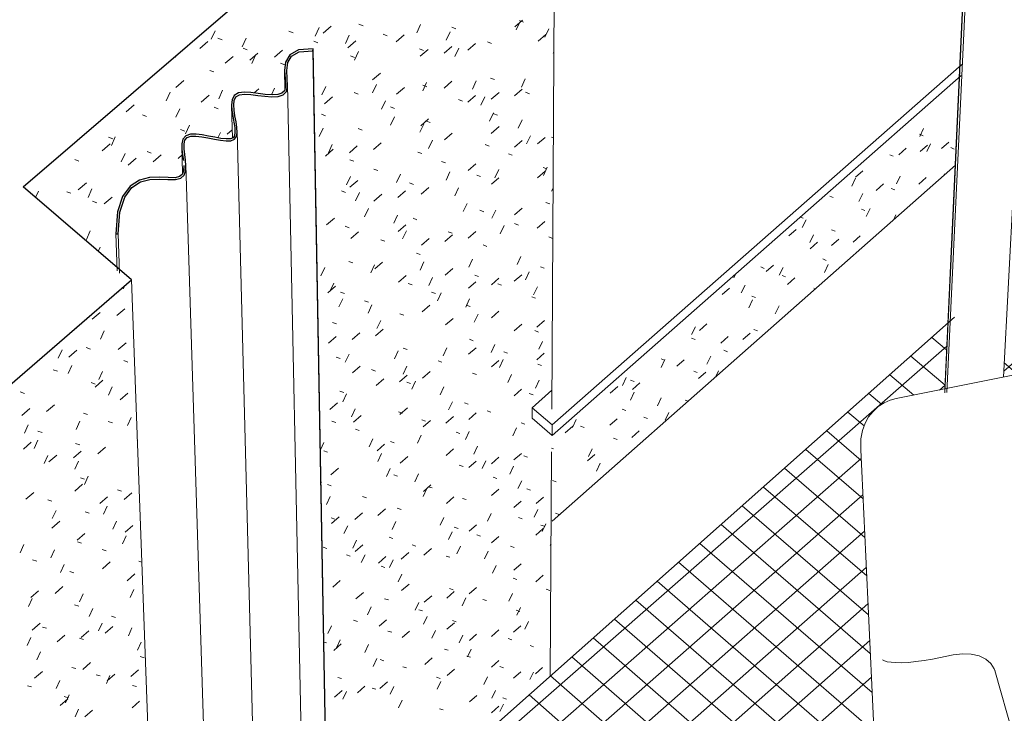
# Model space of a CAD drawing. Header units: centimetres. Extents: x -2274.6 to -2273.04, y 1316.35 to 1317.85.
# Tile 15 of 59: x -2274.24 to -2274.06, y 1317.18 to 1317.31. Entities that reach past the tile are written whole.
import ezdxf

# ---------------------------------------------------------------- set-up
doc = ezdxf.new("R2010")
doc.units = ezdxf.units.CM
for name, color, linetype, lineweight in [('Meble', 7, 'Continuous', 9), ('Okna', 7, 'Continuous', 9), ('Okna-2', 250, 'Continuous', 25), ('Stropy', 7, 'Continuous', 9), ('Wzór powierzchni', 7, 'Continuous', 9), ('Wzór powierzchni-4', 10, 'Continuous', 9), ('Wzór powierzchni-6', 253, 'Continuous', 9), ('Ściany', 7, 'Continuous', 9), ('Ściany-1', 250, 'Continuous', 25)]:
    doc.layers.add(name, color=color, linetype=linetype, lineweight=lineweight)

# ---------------------------------------------------------------- blocks, each defined once
blk = doc.blocks.new('FP_18-Aksono')
at = {"layer": 'Wzór powierzchni-4'}
for p, q in [((-2274.1519, 1317.30548), (-2274.1505, 1317.30669)), ((-2274.15095, 1317.30645), (-2274.15165, 1317.30495)), ((-2274.15034, 1317.30631), (-2274.15104, 1317.3066)), ((-2274.20584, 1317.30477), (-2274.20654, 1317.30322)), ((-2274.1918, 1317.3044), (-2274.19254, 1317.30469)), ((-2274.18713, 1317.30534), (-2274.18783, 1317.30381)), ((-2274.18637, 1317.30433), (-2274.18494, 1317.30557)), ((-2274.17921, 1317.30564), (-2274.17994, 1317.30594)), ((-2274.16884, 1317.3059), (-2274.16954, 1317.30439)), ((-2274.16354, 1317.30456), (-2274.16424, 1317.30305)), ((-2274.1625, 1317.30509), (-2274.16321, 1317.30538)), ((-2274.14578, 1317.30512), (-2274.14648, 1317.30363)), ((-2274.20861, 1317.30157), (-2274.20716, 1317.30282)), ((-2274.20458, 1317.30313), (-2274.20533, 1317.30343)), ((-2274.20026, 1317.30341), (-2274.20096, 1317.30186)), ((-2274.18735, 1317.3026), (-2274.18808, 1317.3029)), ((-2274.18169, 1317.30399), (-2274.18239, 1317.30246)), ((-2274.18194, 1317.30169), (-2274.18051, 1317.30292)), ((-2274.17484, 1317.30385), (-2274.17556, 1317.30415)), ((-2274.17325, 1317.30279), (-2274.17183, 1317.30401)), ((-2274.15611, 1317.30245), (-2274.15681, 1317.30274)), ((-2274.1477, 1317.30289), (-2274.14631, 1317.30409)), ((-2274.20004, 1317.30133), (-2274.20079, 1317.30163)), ((-2274.19513, 1317.30003), (-2274.19369, 1317.30127)), ((-2274.18005, 1317.30101), (-2274.18075, 1317.29949)), ((-2274.16833, 1317.3012), (-2274.16905, 1317.30149)), ((-2274.16891, 1317.30018), (-2274.16751, 1317.3014)), ((-2274.16463, 1317.30072), (-2274.16323, 1317.30194)), ((-2274.16196, 1317.30161), (-2274.16266, 1317.30011)), ((-2274.16037, 1317.30127), (-2274.15897, 1317.30248)), ((-2274.14485, 1317.30096), (-2274.14497, 1317.30071)), ((-2274.21292, 1317.30004), (-2274.21309, 1317.30011)), ((-2274.20403, 1317.29891), (-2274.20259, 1317.30016)), ((-2274.19957, 1317.29947), (-2274.19813, 1317.30072)), ((-2274.19855, 1317.30039), (-2274.19925, 1317.29886)), ((-2274.18073, 1317.29993), (-2274.18146, 1317.30023)), ((-2274.20606, 1317.29735), (-2274.20681, 1317.29764)), ((-2274.19331, 1317.29865), (-2274.19404, 1317.29894)), ((-2274.21292, 1317.29456), (-2274.21147, 1317.29581)), ((-2274.17751, 1317.29592), (-2274.17609, 1317.29714)), ((-2274.1646, 1317.29446), (-2274.1632, 1317.29568)), ((-2274.15884, 1317.29576), (-2274.15953, 1317.29427)), ((-2274.15555, 1317.29598), (-2274.15624, 1317.29626)), ((-2274.15001, 1317.29609), (-2274.1507, 1317.2946)), ((-2274.2045, 1317.29407), (-2274.20519, 1317.29254)), ((-2274.19883, 1317.29358), (-2274.19798, 1317.29432)), ((-2274.19516, 1317.29442), (-2274.1957, 1317.29323)), ((-2274.18593, 1317.29476), (-2274.18662, 1317.29324)), ((-2274.1768, 1317.2951), (-2274.17749, 1317.29359)), ((-2274.17316, 1317.29334), (-2274.17175, 1317.29456)), ((-2274.16777, 1317.29543), (-2274.16846, 1317.29393)), ((-2274.16771, 1317.29469), (-2274.16842, 1317.29497)), ((-2274.15192, 1317.29303), (-2274.15054, 1317.29424)), ((-2274.21394, 1317.29372), (-2274.21464, 1317.29218)), ((-2274.20833, 1317.29193), (-2274.20688, 1317.29317)), ((-2274.18615, 1317.29163), (-2274.18473, 1317.29286)), ((-2274.18006, 1317.29338), (-2274.18078, 1317.29367)), ((-2274.17518, 1317.29216), (-2274.17588, 1317.29066)), ((-2274.16131, 1317.29211), (-2274.16201, 1317.29239)), ((-2274.16034, 1317.29191), (-2274.15895, 1317.29312)), ((-2274.15729, 1317.29286), (-2274.15798, 1317.29137)), ((-2274.15612, 1317.29247), (-2274.15473, 1317.29368)), ((-2274.14926, 1317.29341), (-2274.14995, 1317.29369)), ((-2274.22187, 1317.29017), (-2274.22041, 1317.29143)), ((-2274.21219, 1317.29073), (-2274.21289, 1317.28919)), ((-2274.20528, 1317.29071), (-2274.20602, 1317.291)), ((-2274.17354, 1317.29079), (-2274.17426, 1317.29107)), ((-2274.21816, 1317.28935), (-2274.21892, 1317.28964)), ((-2274.18595, 1317.28945), (-2274.18667, 1317.28974)), ((-2274.17357, 1317.28925), (-2274.17427, 1317.28775)), ((-2274.16882, 1317.28767), (-2274.16742, 1317.28889)), ((-2274.1671, 1317.28823), (-2274.1678, 1317.28851)), ((-2274.15574, 1317.28997), (-2274.15644, 1317.28849)), ((-2274.15498, 1317.28956), (-2274.15568, 1317.28984)), ((-2274.15059, 1317.28872), (-2274.15128, 1317.28724)), ((-2274.21129, 1317.28672), (-2274.21204, 1317.28701)), ((-2274.21045, 1317.28775), (-2274.21114, 1317.28621)), ((-2274.20369, 1317.28615), (-2274.20277, 1317.28694)), ((-2274.18638, 1317.28723), (-2274.18708, 1317.28572)), ((-2274.17939, 1317.28688), (-2274.18011, 1317.28716)), ((-2274.16829, 1317.28798), (-2274.16898, 1317.28649)), ((-2274.15612, 1317.2863), (-2274.15473, 1317.28751)), ((-2274.22424, 1317.28533), (-2274.22501, 1317.28562)), ((-2274.22381, 1317.28567), (-2274.22451, 1317.28413)), ((-2274.20489, 1317.28646), (-2274.20533, 1317.28549)), ((-2274.16671, 1317.28509), (-2274.1674, 1317.2836)), ((-2274.16455, 1317.28515), (-2274.16316, 1317.28636)), ((-2274.15194, 1317.28381), (-2274.15056, 1317.28501)), ((-2274.14907, 1317.28586), (-2274.14976, 1317.28439)), ((-2274.14778, 1317.28439), (-2274.14641, 1317.28558)), ((-2274.14494, 1317.28551), (-2274.14527, 1317.28564)), ((-2274.22617, 1317.28315), (-2274.22471, 1317.28441)), ((-2274.18599, 1317.28222), (-2274.18457, 1317.28345)), ((-2274.18474, 1317.28431), (-2274.18543, 1317.2828)), ((-2274.18166, 1317.28282), (-2274.18025, 1317.28404)), ((-2274.17735, 1317.2834), (-2274.17595, 1317.28462)), ((-2274.15652, 1317.28402), (-2274.15721, 1317.2843)), ((-2274.23034, 1317.28129), (-2274.23111, 1317.28158)), ((-2274.22203, 1317.28269), (-2274.22273, 1317.28115)), ((-2274.22151, 1317.28057), (-2274.22006, 1317.28182)), ((-2274.21733, 1317.28272), (-2274.21808, 1317.28301)), ((-2274.217, 1317.28118), (-2274.21555, 1317.28242)), ((-2274.21251, 1317.28178), (-2274.21177, 1317.28243)), ((-2274.18089, 1317.28127), (-2274.18161, 1317.28155)), ((-2274.16862, 1317.28265), (-2274.16932, 1317.28293)), ((-2274.15234, 1317.28236), (-2274.15303, 1317.28263)), ((-2274.17656, 1317.2796), (-2274.17728, 1317.27987)), ((-2274.16437, 1317.28099), (-2274.16507, 1317.28126)), ((-2274.16031, 1317.27959), (-2274.15892, 1317.28079)), ((-2274.15477, 1317.27978), (-2274.15546, 1317.27831)), ((-2274.14613, 1317.27989), (-2274.14681, 1317.28016)), ((-2274.14606, 1317.28019), (-2274.14675, 1317.27872)), ((-2274.18148, 1317.27852), (-2274.18217, 1317.27703)), ((-2274.18157, 1317.27661), (-2274.18016, 1317.27783)), ((-2274.17248, 1317.27894), (-2274.17317, 1317.27746)), ((-2274.16358, 1317.27936), (-2274.16427, 1317.27788)), ((-2274.15805, 1317.27851), (-2274.15874, 1317.27878)), ((-2274.15611, 1317.27713), (-2274.15474, 1317.27832)), ((-2274.14781, 1317.2783), (-2274.14644, 1317.2795)), ((-2274.23047, 1317.27615), (-2274.22901, 1317.27741)), ((-2274.22802, 1317.27633), (-2274.22871, 1317.27479)), ((-2274.17013, 1317.27711), (-2274.17084, 1317.27738)), ((-2274.16873, 1317.27534), (-2274.16734, 1317.27655)), ((-2274.16202, 1317.27652), (-2274.16271, 1317.27505)), ((-2274.145, 1317.27647), (-2274.14526, 1317.27592)), ((-2274.23764, 1317.27588), (-2274.23815, 1317.27475)), ((-2274.23178, 1317.27553), (-2274.23255, 1317.27581)), ((-2274.22579, 1317.2736), (-2274.22434, 1317.27485)), ((-2274.18239, 1317.27568), (-2274.18311, 1317.27596)), ((-2274.17986, 1317.27565), (-2274.18055, 1317.27416)), ((-2274.17724, 1317.27413), (-2274.17584, 1317.27535)), ((-2274.17297, 1317.27474), (-2274.17158, 1317.27595)), ((-2274.23582, 1317.27292), (-2274.23587, 1317.2728)), ((-2274.22713, 1317.27383), (-2274.2279, 1317.27411)), ((-2274.17825, 1317.27279), (-2274.17894, 1317.27131)), ((-2274.16048, 1317.27369), (-2274.16116, 1317.27222)), ((-2274.15748, 1317.27221), (-2274.15817, 1317.27247)), ((-2274.15533, 1317.27251), (-2274.15602, 1317.27105)), ((-2274.15196, 1317.27166), (-2274.15059, 1317.27286)), ((-2274.14561, 1317.27363), (-2274.14629, 1317.27389)), ((-2274.18578, 1317.26983), (-2274.18437, 1317.27105)), ((-2274.17298, 1317.2716), (-2274.17366, 1317.27012)), ((-2274.16951, 1317.27077), (-2274.17021, 1317.27103)), ((-2274.18172, 1317.26931), (-2274.18243, 1317.26958)), ((-2274.17291, 1317.26862), (-2274.17152, 1317.26983)), ((-2274.15381, 1317.26971), (-2274.1545, 1317.26825)), ((-2274.15125, 1317.2698), (-2274.15193, 1317.27006)), ((-2274.14784, 1317.26926), (-2274.14648, 1317.27045)), ((-2274.22832, 1317.26875), (-2274.229, 1317.26722)), ((-2274.18143, 1317.26738), (-2274.18004, 1317.2686)), ((-2274.17527, 1317.26688), (-2274.17598, 1317.26715)), ((-2274.1714, 1317.26877), (-2274.17208, 1317.2673)), ((-2274.16866, 1317.2662), (-2274.16728, 1317.2674)), ((-2274.16446, 1317.26682), (-2274.16308, 1317.26802)), ((-2274.16318, 1317.26835), (-2274.16387, 1317.26861)), ((-2274.16027, 1317.26743), (-2274.1589, 1317.26863)), ((-2274.14509, 1317.26741), (-2274.14577, 1317.26767)), ((-2274.22653, 1317.26583), (-2274.22688, 1317.26507)), ((-2274.15691, 1317.26596), (-2274.1576, 1317.26622)), ((-2274.1689, 1317.26448), (-2274.16959, 1317.26474)), ((-2274.15948, 1317.26366), (-2274.16016, 1317.26221)), ((-2274.1508, 1317.26416), (-2274.15148, 1317.26271)), ((-2274.1861, 1317.26215), (-2274.18679, 1317.26067)), ((-2274.18105, 1317.26298), (-2274.18176, 1317.26324)), ((-2274.17713, 1317.26266), (-2274.17782, 1317.26119)), ((-2274.17709, 1317.26192), (-2274.1757, 1317.26312)), ((-2274.16826, 1317.26316), (-2274.16894, 1317.2617)), ((-2274.16443, 1317.26079), (-2274.16305, 1317.26198)), ((-2274.14662, 1317.26202), (-2274.14729, 1317.26228)), ((-2274.17282, 1317.25952), (-2274.17144, 1317.26073)), ((-2274.1667, 1317.26038), (-2274.16738, 1317.25892)), ((-2274.15843, 1317.26053), (-2274.15911, 1317.26079)), ((-2274.15611, 1317.25905), (-2274.15474, 1317.26024)), ((-2274.15198, 1317.25968), (-2274.15063, 1317.26087)), ((-2274.1493, 1317.2614), (-2274.14998, 1317.25996)), ((-2274.18557, 1317.25761), (-2274.18417, 1317.25882)), ((-2274.18448, 1317.25934), (-2274.18517, 1317.25786)), ((-2274.17039, 1317.25902), (-2274.17109, 1317.25928)), ((-2274.16025, 1317.25842), (-2274.15888, 1317.25961)), ((-2274.15429, 1317.25898), (-2274.15497, 1317.25923)), ((-2274.14782, 1317.25866), (-2274.1485, 1317.25722)), ((-2274.18287, 1317.25654), (-2274.18355, 1317.25507)), ((-2274.18253, 1317.25749), (-2274.18324, 1317.25775)), ((-2274.16619, 1317.25746), (-2274.16688, 1317.25772)), ((-2274.16515, 1317.25761), (-2274.16583, 1317.25615)), ((-2274.14814, 1317.25666), (-2274.14881, 1317.25691)), ((-2274.17825, 1317.25592), (-2274.17895, 1317.25618)), ((-2274.17761, 1317.25542), (-2274.17829, 1317.25395)), ((-2274.16857, 1317.25416), (-2274.1672, 1317.25536)), ((-2274.16002, 1317.2565), (-2274.1607, 1317.25505)), ((-2274.15993, 1317.25513), (-2274.16062, 1317.25539)), ((-2274.17189, 1317.25359), (-2274.17258, 1317.25384)), ((-2274.16438, 1317.25182), (-2274.16301, 1317.25301)), ((-2274.1585, 1317.25376), (-2274.15918, 1317.25231)), ((-2274.1561, 1317.25311), (-2274.15475, 1317.25429)), ((-2274.18401, 1317.25202), (-2274.18472, 1317.25228)), ((-2274.17603, 1317.25265), (-2274.17671, 1317.25119)), ((-2274.152, 1317.25079), (-2274.15065, 1317.25198)), ((-2274.14792, 1317.25144), (-2274.14657, 1317.25262)), ((-2274.18541, 1317.24855), (-2274.18402, 1317.24976)), ((-2274.18117, 1317.24921), (-2274.17978, 1317.25042)), ((-2274.17694, 1317.24987), (-2274.17556, 1317.25107)), ((-2274.14762, 1317.25056), (-2274.14829, 1317.25081)), ((-2274.17127, 1317.24742), (-2274.17196, 1317.24767)), ((-2274.16414, 1317.24774), (-2274.16481, 1317.2463)), ((-2274.16022, 1317.24655), (-2274.15886, 1317.24774)), ((-2274.15936, 1317.249), (-2274.16004, 1317.24925)), ((-2274.15548, 1317.24831), (-2274.15616, 1317.24688)), ((-2274.14692, 1317.24888), (-2274.14759, 1317.24746)), ((-2274.18334, 1317.24581), (-2274.18404, 1317.24606)), ((-2274.18173, 1317.24657), (-2274.18241, 1317.24511)), ((-2274.17289, 1317.24716), (-2274.17356, 1317.24571)), ((-2274.1532, 1317.24674), (-2274.15388, 1317.24699)), ((-2274.14794, 1317.24557), (-2274.1466, 1317.24675)), ((-2274.18108, 1317.24324), (-2274.1797, 1317.24444)), ((-2274.17133, 1317.24443), (-2274.172, 1317.24298)), ((-2274.165, 1317.24515), (-2274.16568, 1317.2454)), ((-2274.1561, 1317.24427), (-2274.15475, 1317.24545)), ((-2274.15398, 1317.24561), (-2274.15466, 1317.24418)), ((-2274.1471, 1317.24451), (-2274.14777, 1317.24475)), ((-2274.17696, 1317.24354), (-2274.17766, 1317.24379)), ((-2274.17264, 1317.24161), (-2274.17128, 1317.24281)), ((-2274.16848, 1317.24228), (-2274.16712, 1317.24347)), ((-2274.1588, 1317.24291), (-2274.15948, 1317.24316)), ((-2274.15249, 1317.24293), (-2274.15316, 1317.2415)), ((-2274.17683, 1317.24094), (-2274.17546, 1317.24214)), ((-2274.17065, 1317.24129), (-2274.17134, 1317.24154)), ((-2274.16977, 1317.24172), (-2274.17045, 1317.24028)), ((-2274.16465, 1317.24067), (-2274.16533, 1317.23924)), ((-2274.14749, 1317.24189), (-2274.14816, 1317.24047)), ((-2274.18267, 1317.23965), (-2274.18337, 1317.2399)), ((-2274.18219, 1317.23943), (-2274.18286, 1317.23798)), ((-2274.15202, 1317.23909), (-2274.15068, 1317.24027)), ((-2274.14861, 1317.23923), (-2274.14928, 1317.23947)), ((-2274.18521, 1317.23662), (-2274.18383, 1317.23782)), ((-2274.16313, 1317.23799), (-2274.1638, 1317.23656)), ((-2274.16029, 1317.2376), (-2274.16097, 1317.23784)), ((-2274.1806, 1317.23672), (-2274.18128, 1317.23528)), ((-2274.18095, 1317.23435), (-2274.17957, 1317.23555)), ((-2274.17213, 1317.23595), (-2274.17282, 1317.23619)), ((-2274.17259, 1317.23572), (-2274.17122, 1317.23691)), ((-2274.16429, 1317.23416), (-2274.16294, 1317.23534)), ((-2274.16018, 1317.23484), (-2274.15883, 1317.23602)), ((-2274.15619, 1317.23614), (-2274.15687, 1317.23638)), ((-2274.18413, 1317.23427), (-2274.18484, 1317.23452)), ((-2274.16796, 1317.23449), (-2274.16865, 1317.23473)), ((-2274.16841, 1317.23347), (-2274.16706, 1317.23466)), ((-2274.15011, 1317.23397), (-2274.15077, 1317.23421)), ((-2274.1799, 1317.23281), (-2274.18059, 1317.23305)), ((-2274.16873, 1317.232), (-2274.16941, 1317.23058)), ((-2274.16177, 1317.23231), (-2274.16245, 1317.23255)), ((-2274.1601, 1317.23266), (-2274.16078, 1317.23124)), ((-2274.15157, 1317.23331), (-2274.15224, 1317.2319)), ((-2274.18627, 1317.23067), (-2274.18689, 1317.22934)), ((-2274.17746, 1317.23134), (-2274.17813, 1317.2299)), ((-2274.17668, 1317.22917), (-2274.17532, 1317.23037)), ((-2274.1736, 1317.23063), (-2274.17429, 1317.23086)), ((-2274.1586, 1317.23001), (-2274.15927, 1317.2286)), ((-2274.18559, 1317.22892), (-2274.18629, 1317.22916)), ((-2274.17589, 1317.22867), (-2274.17657, 1317.22724)), ((-2274.16426, 1317.22835), (-2274.16291, 1317.22953)), ((-2274.15205, 1317.22754), (-2274.15071, 1317.22871)), ((-2274.14959, 1317.22803), (-2274.15025, 1317.22826)), ((-2274.1725, 1317.22696), (-2274.17114, 1317.22815)), ((-2274.1612, 1317.22633), (-2274.16188, 1317.22657)), ((-2274.16016, 1317.22615), (-2274.15882, 1317.22733)), ((-2274.15711, 1317.22738), (-2274.15778, 1317.22597)), ((-2274.15609, 1317.22685), (-2274.15476, 1317.22802)), ((-2274.15212, 1317.22641), (-2274.15279, 1317.22501)), ((-2274.185, 1317.22485), (-2274.18364, 1317.22605)), ((-2274.17434, 1317.22601), (-2274.17501, 1317.22459)), ((-2274.17298, 1317.22461), (-2274.17367, 1317.22485)), ((-2274.16923, 1317.22504), (-2274.1699, 1317.22362)), ((-2274.18671, 1317.22363), (-2274.18679, 1317.22347)), ((-2274.18492, 1317.22287), (-2274.18562, 1317.22311)), ((-2274.16833, 1317.22187), (-2274.16698, 1317.22306)), ((-2274.1551, 1317.22422), (-2274.15577, 1317.22445)), ((-2274.15065, 1317.22381), (-2274.15132, 1317.22241)), ((-2274.16771, 1317.22241), (-2274.16837, 1317.22099)), ((-2274.16678, 1317.2225), (-2274.16746, 1317.22273)), ((-2274.15609, 1317.22112), (-2274.15476, 1317.22229)), ((-2274.14907, 1317.22213), (-2274.14973, 1317.22236)), ((-2274.18512, 1317.22098), (-2274.18579, 1317.21955)), ((-2274.17861, 1317.22075), (-2274.1793, 1317.22098)), ((-2274.16421, 1317.21971), (-2274.16287, 1317.22089)), ((-2274.16064, 1317.2204), (-2274.16131, 1317.22063)), ((-2274.15206, 1317.21897), (-2274.15074, 1317.22014)), ((-2274.14805, 1317.21968), (-2274.14673, 1317.22084)), ((-2274.18069, 1317.21685), (-2274.17933, 1317.21804)), ((-2274.17654, 1317.21757), (-2274.17519, 1317.21876)), ((-2274.17237, 1317.21865), (-2274.17305, 1317.21888)), ((-2274.15616, 1317.21791), (-2274.15683, 1317.21652)), ((-2274.14774, 1317.21863), (-2274.1484, 1317.21724)), ((-2274.18426, 1317.21687), (-2274.18495, 1317.2171)), ((-2274.18486, 1317.21612), (-2274.18349, 1317.21732)), ((-2274.17328, 1317.21645), (-2274.17394, 1317.21504)), ((-2274.16468, 1317.21719), (-2274.16534, 1317.21578)), ((-2274.16013, 1317.21471), (-2274.15879, 1317.21589)), ((-2274.15055, 1317.21696), (-2274.15121, 1317.21719)), ((-2274.14656, 1317.2156), (-2274.14722, 1317.21582)), ((-2274.14629, 1317.21607), (-2274.14696, 1317.21468)), ((-2274.18197, 1317.21571), (-2274.18264, 1317.21429)), ((-2274.16317, 1317.2146), (-2274.16384, 1317.2132)), ((-2274.16211, 1317.2152), (-2274.16278, 1317.21542)), ((-2274.15805, 1317.21384), (-2274.15872, 1317.21406)), ((-2274.14808, 1317.21403), (-2274.14676, 1317.21519)), ((-2274.18041, 1317.21309), (-2274.18107, 1317.21168)), ((-2274.1806, 1317.21109), (-2274.17925, 1317.21228)), ((-2274.17382, 1317.21341), (-2274.1745, 1317.21364)), ((-2274.1697, 1317.21205), (-2274.17038, 1317.21227)), ((-2274.15609, 1317.2126), (-2274.15476, 1317.21377)), ((-2274.14537, 1317.21244), (-2274.14552, 1317.21213)), ((-2274.1857, 1317.2116), (-2274.18639, 1317.21183)), ((-2274.1815, 1317.21023), (-2274.18219, 1317.21046)), ((-2274.17885, 1317.21049), (-2274.17952, 1317.20908)), ((-2274.17233, 1317.2097), (-2274.17099, 1317.21088)), ((-2274.16824, 1317.21043), (-2274.1669, 1317.2116)), ((-2274.16167, 1317.21202), (-2274.16234, 1317.21062)), ((-2274.1567, 1317.21111), (-2274.15736, 1317.20972)), ((-2274.15203, 1317.21181), (-2274.15269, 1317.21203)), ((-2274.17644, 1317.20896), (-2274.17509, 1317.21015)), ((-2274.17376, 1317.20958), (-2274.17442, 1317.20818)), ((-2274.16357, 1317.21002), (-2274.16424, 1317.21024)), ((-2274.15208, 1317.20769), (-2274.15077, 1317.20885)), ((-2274.17527, 1317.2082), (-2274.17595, 1317.20842)), ((-2274.17223, 1317.20701), (-2274.17289, 1317.20561)), ((-2274.15523, 1317.20856), (-2274.15589, 1317.20717)), ((-2274.18466, 1317.20463), (-2274.18331, 1317.20582)), ((-2274.17227, 1317.20402), (-2274.17093, 1317.2052)), ((-2274.15151, 1317.20602), (-2274.15216, 1317.20624)), ((-2274.14811, 1317.20562), (-2274.1468, 1317.20678)), ((-2274.18048, 1317.20253), (-2274.17913, 1317.20371)), ((-2274.16413, 1317.20268), (-2274.1628, 1317.20385)), ((-2274.163, 1317.20419), (-2274.16367, 1317.20441)), ((-2274.1601, 1317.20342), (-2274.15877, 1317.20459)), ((-2274.15231, 1317.20349), (-2274.15297, 1317.20212)), ((-2274.14557, 1317.20405), (-2274.14622, 1317.20426)), ((-2274.17465, 1317.20234), (-2274.17533, 1317.20256)), ((-2274.16919, 1317.2019), (-2274.16985, 1317.2005)), ((-2274.16818, 1317.20194), (-2274.16684, 1317.20311)), ((-2274.16071, 1317.2027), (-2274.16137, 1317.20131)), ((-2274.15696, 1317.20222), (-2274.15762, 1317.20244)), ((-2274.17777, 1317.20108), (-2274.17843, 1317.19968)), ((-2274.16851, 1317.20037), (-2274.16919, 1317.20058)), ((-2274.15099, 1317.20027), (-2274.15164, 1317.20048)), ((-2274.15086, 1317.20098), (-2274.15152, 1317.1996)), ((-2274.18022, 1317.19849), (-2274.1809, 1317.19871)), ((-2274.1763, 1317.19763), (-2274.17496, 1317.1988)), ((-2274.16769, 1317.19936), (-2274.16835, 1317.19797)), ((-2274.1641, 1317.19708), (-2274.16277, 1317.19825)), ((-2274.16244, 1317.19841), (-2274.1631, 1317.19863)), ((-2274.14942, 1317.19848), (-2274.15007, 1317.19711)), ((-2274.18487, 1317.1977), (-2274.18553, 1317.1963)), ((-2274.17404, 1317.19653), (-2274.17472, 1317.19675)), ((-2274.17219, 1317.19557), (-2274.17086, 1317.19675)), ((-2274.16619, 1317.19683), (-2274.16685, 1317.19545)), ((-2274.15608, 1317.1958), (-2274.15477, 1317.19696)), ((-2274.15211, 1317.19655), (-2274.1508, 1317.19771)), ((-2274.1858, 1317.19462), (-2274.18626, 1317.19477)), ((-2274.18331, 1317.19515), (-2274.18397, 1317.19376)), ((-2274.16122, 1317.19599), (-2274.16188, 1317.19461)), ((-2274.16007, 1317.19505), (-2274.15876, 1317.19621)), ((-2274.15245, 1317.1952), (-2274.1531, 1317.19541)), ((-2274.18446, 1317.19328), (-2274.18312, 1317.19447)), ((-2274.17823, 1317.19431), (-2274.17889, 1317.19292)), ((-2274.16389, 1317.19331), (-2274.16455, 1317.19352)), ((-2274.15975, 1317.19349), (-2274.1604, 1317.19212)), ((-2274.1485, 1317.19393), (-2274.14915, 1317.19414)), ((-2274.1767, 1317.19179), (-2274.17736, 1317.1904)), ((-2274.17548, 1317.1914), (-2274.17615, 1317.19161)), ((-2274.16809, 1317.19076), (-2274.16677, 1317.19192)), ((-2274.15987, 1317.19204), (-2274.16053, 1317.19225)), ((-2274.15608, 1317.19028), (-2274.15477, 1317.19143)), ((-2274.1714, 1317.19013), (-2274.17207, 1317.19034)), ((-2274.16406, 1317.18875), (-2274.16274, 1317.18991)), ((-2274.1539, 1317.19015), (-2274.15456, 1317.19036)), ((-2274.15212, 1317.18829), (-2274.15082, 1317.18944)), ((-2274.14854, 1317.18938), (-2274.14919, 1317.18803)), ((-2274.14818, 1317.18905), (-2274.14688, 1317.1902)), ((-2274.18307, 1317.18819), (-2274.18376, 1317.1884)), ((-2274.17616, 1317.18644), (-2274.17483, 1317.18761)), ((-2274.16533, 1317.18823), (-2274.16599, 1317.18844)), ((-2274.1652, 1317.18766), (-2274.16585, 1317.18629)), ((-2274.15682, 1317.18853), (-2274.15748, 1317.18716)), ((-2274.18432, 1317.18488), (-2274.18298, 1317.18605)), ((-2274.18221, 1317.18589), (-2274.18286, 1317.18451)), ((-2274.18023, 1317.18566), (-2274.1789, 1317.18683)), ((-2274.17691, 1317.18629), (-2274.17758, 1317.1865)), ((-2274.17366, 1317.18678), (-2274.17431, 1317.1854)), ((-2274.15537, 1317.18606), (-2274.15602, 1317.1847)), ((-2274.17215, 1317.18429), (-2274.1728, 1317.18292)), ((-2274.16004, 1317.18401), (-2274.15873, 1317.18517)), ((-2274.15338, 1317.1845), (-2274.15403, 1317.18471)), ((-2274.16476, 1317.18256), (-2274.16542, 1317.18276)), ((-2274.15607, 1317.18205), (-2274.15477, 1317.18321)), ((-2274.15393, 1317.18361), (-2274.15458, 1317.18225))]:
    blk.add_line(p, q, dxfattribs=at)
blk = doc.blocks.new('FP_26-Aksono')
at = {"layer": 'Wzór powierzchni-4'}
for p, q in [((-2274.22211, 1317.25889), (-2274.22236, 1317.25833)), ((-2274.22319, 1317.25781), (-2274.22331, 1317.25785)), ((-2274.22352, 1317.25352), (-2274.2221, 1317.25475)), ((-2274.22795, 1317.25286), (-2274.22653, 1317.25409)), ((-2274.22579, 1317.25077), (-2274.22646, 1317.24929)), ((-2274.22827, 1317.24749), (-2274.22902, 1317.24775)), ((-2274.22328, 1317.24741), (-2274.22186, 1317.24864)), ((-2274.23339, 1317.24737), (-2274.23407, 1317.24588)), ((-2274.23214, 1317.24606), (-2274.23071, 1317.24729)), ((-2274.23163, 1317.24456), (-2274.2323, 1317.24307)), ((-2274.22152, 1317.24516), (-2274.22226, 1317.24542)), ((-2274.23421, 1317.24351), (-2274.23496, 1317.24376)), ((-2274.22609, 1317.24347), (-2274.22676, 1317.24199)), ((-2274.22741, 1317.2412), (-2274.22816, 1317.24145)), ((-2274.22745, 1317.24066), (-2274.22603, 1317.24188)), ((-2274.22436, 1317.2407), (-2274.22503, 1317.23922)), ((-2274.24017, 1317.23951), (-2274.24093, 1317.23977)), ((-2274.22293, 1317.23833), (-2274.22152, 1317.23955)), ((-2274.23617, 1317.23624), (-2274.23475, 1317.23747)), ((-2274.24063, 1317.23553), (-2274.23921, 1317.23677)), ((-2274.22881, 1317.23571), (-2274.22955, 1317.23596)), ((-2274.2395, 1317.23385), (-2274.24017, 1317.23237)), ((-2274.23016, 1317.23452), (-2274.23083, 1317.23304)), ((-2274.22433, 1317.23421), (-2274.22506, 1317.23446)), ((-2274.22092, 1317.23518), (-2274.22159, 1317.23372)), ((-2274.23698, 1317.23248), (-2274.23773, 1317.23273)), ((-2274.24034, 1317.22948), (-2274.23892, 1317.23071)), ((-2274.23773, 1317.23109), (-2274.2384, 1317.22961)), ((-2274.2302, 1317.23025), (-2274.23094, 1317.23049)), ((-2274.21983, 1317.23108), (-2274.21988, 1317.23099)), ((-2274.23596, 1317.22834), (-2274.23663, 1317.22687)), ((-2274.23575, 1317.22719), (-2274.23434, 1317.22842)), ((-2274.23134, 1317.22791), (-2274.22993, 1317.22914)), ((-2274.22695, 1317.22863), (-2274.22554, 1317.22985)), ((-2274.23044, 1317.22732), (-2274.23111, 1317.22586)), ((-2274.23108, 1317.22195), (-2274.22968, 1317.22317)), ((-2274.22934, 1317.22407), (-2274.23008, 1317.22431)), ((-2274.22871, 1317.2246), (-2274.22937, 1317.22314)), ((-2274.23989, 1317.22048), (-2274.23848, 1317.22171)), ((-2274.22267, 1317.2219), (-2274.2234, 1317.22214)), ((-2274.22223, 1317.22044), (-2274.22084, 1317.22165)), ((-2274.23521, 1317.2201), (-2274.23595, 1317.22034)), ((-2274.22658, 1317.21971), (-2274.22518, 1317.22093)), ((-2274.23447, 1317.21846), (-2274.23514, 1317.217)), ((-2274.22849, 1317.21795), (-2274.22923, 1317.21819)), ((-2274.22526, 1317.21921), (-2274.22593, 1317.21776)), ((-2274.2352, 1317.21528), (-2274.2338, 1317.2165)), ((-2274.22356, 1317.21653), (-2274.22422, 1317.21508)), ((-2274.22201, 1317.21456), (-2274.22062, 1317.21577)), ((-2274.23069, 1317.21308), (-2274.22929, 1317.21429)), ((-2274.24024, 1317.21231), (-2274.24091, 1317.21085)), ((-2274.22987, 1317.21258), (-2274.2306, 1317.21281)), ((-2274.22186, 1317.21387), (-2274.22252, 1317.21242)), ((-2274.23474, 1317.21137), (-2274.2354, 1317.20992)), ((-2274.22543, 1317.21118), (-2274.22616, 1317.21141)), ((-2274.23795, 1317.20931), (-2274.23869, 1317.20954)), ((-2274.233, 1317.20871), (-2274.23366, 1317.20726)), ((-2274.2261, 1317.20797), (-2274.22471, 1317.20918)), ((-2274.21902, 1317.20915), (-2274.21956, 1317.20932)), ((-2274.23124, 1317.20722), (-2274.23197, 1317.20745)), ((-2274.22167, 1317.20581), (-2274.22028, 1317.20702)), ((-2274.23903, 1317.20276), (-2274.23763, 1317.20398)), ((-2274.23465, 1317.20353), (-2274.23326, 1317.20475)), ((-2274.22956, 1317.20342), (-2274.23022, 1317.20199)), ((-2274.22048, 1317.20424), (-2274.22114, 1317.20281)), ((-2274.23874, 1317.20259), (-2274.2394, 1317.20115)), ((-2274.23039, 1317.20122), (-2274.23112, 1317.20144)), ((-2274.22785, 1317.2008), (-2274.22851, 1317.19937)), ((-2274.23874, 1317.19694), (-2274.23735, 1317.19815)), ((-2274.22615, 1317.19819), (-2274.22681, 1317.19677)), ((-2274.22378, 1317.19919), (-2274.22451, 1317.19942)), ((-2274.23619, 1317.19726), (-2274.23692, 1317.19748)), ((-2274.22992, 1317.1956), (-2274.22854, 1317.19681)), ((-2274.22562, 1317.19638), (-2274.22424, 1317.19759)), ((-2274.2208, 1317.19732), (-2274.22145, 1317.1959)), ((-2274.23899, 1317.1956), (-2274.23964, 1317.19417)), ((-2274.23425, 1317.19482), (-2274.23286, 1317.19603)), ((-2274.22954, 1317.19525), (-2274.23027, 1317.19547)), ((-2274.21913, 1317.19474), (-2274.21978, 1317.19332)), ((-2274.23725, 1317.193), (-2274.2379, 1317.19157)), ((-2274.22967, 1317.18986), (-2274.22829, 1317.19107)), ((-2274.21863, 1317.19196), (-2274.21934, 1317.19218)), ((-2274.23832, 1317.18827), (-2274.23693, 1317.18948)), ((-2274.2309, 1317.18999), (-2274.23163, 1317.19021)), ((-2274.221, 1317.18859), (-2274.21963, 1317.18978)), ((-2274.23381, 1317.18783), (-2274.23446, 1317.18641)), ((-2274.22651, 1317.18869), (-2274.22724, 1317.1889)), ((-2274.22476, 1317.18873), (-2274.22541, 1317.18731)), ((-2274.22526, 1317.1878), (-2274.22389, 1317.189)), ((-2274.23889, 1317.18669), (-2274.23962, 1317.1869)), ((-2274.21999, 1317.18675), (-2274.22071, 1317.18697)), ((-2274.23372, 1317.18335), (-2274.23234, 1317.18456)), ((-2274.23225, 1317.18475), (-2274.23298, 1317.18496)), ((-2274.2321, 1317.18526), (-2274.23275, 1317.18384)), ((-2274.22078, 1317.18292), (-2274.21942, 1317.18412)), ((-2274.2304, 1317.18271), (-2274.23105, 1317.1813)), ((-2274.2293, 1317.18131), (-2274.22793, 1317.18252))]:
    blk.add_line(p, q, dxfattribs=at)
blk = doc.blocks.new('FP_27-Aksono')
at = {"layer": 'Wzór powierzchni-4'}
for p, q in [((-2274.07831, 1317.28718), (-2274.079, 1317.28576)), ((-2274.07839, 1317.28588), (-2274.07901, 1317.28614)), ((-2274.08274, 1317.28246), (-2274.08143, 1317.28362)), ((-2274.0789, 1317.28302), (-2274.07759, 1317.28417)), ((-2274.07704, 1317.28444), (-2274.07773, 1317.28303)), ((-2274.07507, 1317.28357), (-2274.07377, 1317.28472)), ((-2274.07281, 1317.28348), (-2274.07342, 1317.28375)), ((-2274.08376, 1317.28218), (-2274.08438, 1317.28244)), ((-2274.09057, 1317.2784), (-2274.08926, 1317.27956)), ((-2274.09055, 1317.27821), (-2274.09124, 1317.27679)), ((-2274.08249, 1317.27861), (-2274.08317, 1317.2772)), ((-2274.07915, 1317.27718), (-2274.07785, 1317.27833)), ((-2274.07451, 1317.27901), (-2274.07464, 1317.27873)), ((-2274.08682, 1317.27604), (-2274.08551, 1317.27719)), ((-2274.08349, 1317.27612), (-2274.08411, 1317.27637)), ((-2274.09455, 1317.27476), (-2274.09518, 1317.27502)), ((-2274.08924, 1317.27549), (-2274.08993, 1317.27407)), ((-2274.08886, 1317.27241), (-2274.08949, 1317.27267)), ((-2274.08794, 1317.27278), (-2274.08862, 1317.27137)), ((-2274.09997, 1317.27103), (-2274.10049, 1317.27124)), ((-2274.09944, 1317.27076), (-2274.10013, 1317.26935)), ((-2274.08328, 1317.27165), (-2274.08374, 1317.27071)), ((-2274.10255, 1317.26786), (-2274.10123, 1317.26902)), ((-2274.09424, 1317.2687), (-2274.09487, 1317.26896)), ((-2274.09811, 1317.26806), (-2274.09879, 1317.26664)), ((-2274.09486, 1317.26613), (-2274.09355, 1317.26729)), ((-2274.091, 1317.26673), (-2274.08969, 1317.26788)), ((-2274.09874, 1317.26554), (-2274.09742, 1317.2667)), ((-2274.09583, 1317.26345), (-2274.09646, 1317.2637)), ((-2274.10699, 1317.26201), (-2274.10762, 1317.26226)), ((-2274.10663, 1317.26142), (-2274.10531, 1317.26258)), ((-2274.10359, 1317.26219), (-2274.10427, 1317.26078)), ((-2274.09546, 1317.26268), (-2274.09614, 1317.26127)), ((-2274.11214, 1317.26098), (-2274.11248, 1317.26028)), ((-2274.10314, 1317.26049), (-2274.10377, 1317.26074)), ((-2274.10281, 1317.25913), (-2274.1015, 1317.26028)), ((-2274.11457, 1317.25728), (-2274.11324, 1317.25845)), ((-2274.11043, 1317.259), (-2274.11111, 1317.25759)), ((-2274.09774, 1317.25835), (-2274.09804, 1317.25847)), ((-2274.10856, 1317.25675), (-2274.10919, 1317.257)), ((-2274.10907, 1317.25632), (-2274.10975, 1317.25491)), ((-2274.10431, 1317.25525), (-2274.10499, 1317.25385)), ((-2274.11937, 1317.25151), (-2274.12005, 1317.2501)), ((-2274.11865, 1317.25084), (-2274.11732, 1317.25201)), ((-2274.11944, 1317.24924), (-2274.12009, 1317.24948)), ((-2274.11477, 1317.24858), (-2274.11345, 1317.24974)), ((-2274.11085, 1317.24922), (-2274.10954, 1317.25037)), ((-2274.1082, 1317.25077), (-2274.10883, 1317.25101)), ((-2274.11661, 1317.24619), (-2274.11729, 1317.24479)), ((-2274.11361, 1317.24702), (-2274.11425, 1317.24727)), ((-2274.12491, 1317.24547), (-2274.12556, 1317.24571)), ((-2274.12489, 1317.24562), (-2274.12556, 1317.2442)), ((-2274.12272, 1317.24441), (-2274.12139, 1317.24558)), ((-2274.13182, 1317.24237), (-2274.1325, 1317.24095)), ((-2274.11904, 1317.24327), (-2274.11968, 1317.24351)), ((-2274.11883, 1317.24218), (-2274.11751, 1317.24334)), ((-2274.11524, 1317.24355), (-2274.11577, 1317.24244)), ((-2274.13471, 1317.23956), (-2274.13337, 1317.24073)), ((-2274.13039, 1317.24168), (-2274.13105, 1317.24192)), ((-2274.13071, 1317.24022), (-2274.12938, 1317.24139)), ((-2274.1304, 1317.23972), (-2274.13108, 1317.23831)), ((-2274.12553, 1317.2387), (-2274.12621, 1317.2373)), ((-2274.12069, 1317.2381), (-2274.12122, 1317.2383)), ((-2274.13192, 1317.23644), (-2274.13258, 1317.23668)), ((-2274.12798, 1317.23501), (-2274.12863, 1317.23524)), ((-2274.12414, 1317.23608), (-2274.12481, 1317.23468)), ((-2274.1428, 1317.23243), (-2274.14146, 1317.23361)), ((-2274.14084, 1317.23481), (-2274.14152, 1317.2334)), ((-2274.13941, 1317.23336), (-2274.14007, 1317.2336)), ((-2274.13478, 1317.23379), (-2274.13345, 1317.23496)), ((-2274.13083, 1317.23159), (-2274.12951, 1317.23276)), ((-2274.13345, 1317.23122), (-2274.1341, 1317.23146)), ((-2274.14493, 1317.22955), (-2274.14527, 1317.22967)), ((-2274.13883, 1317.22737), (-2274.13751, 1317.22854)), ((-2274.13796, 1317.22955), (-2274.13863, 1317.22815)), ((-2274.13653, 1317.22694), (-2274.1372, 1317.22554)), ((-2274.14443, 1317.22362), (-2274.14509, 1317.22385)), ((-2274.14393, 1317.21773), (-2274.14459, 1317.21796))]:
    blk.add_line(p, q, dxfattribs=at)
blk = doc.blocks.new('FP_35-Aksono')
at = {"layer": 'Wzór powierzchni-6'}
for p, q in [((-2274.07416, 1317.24733), (-2274.07679, 1317.24957)), ((-2274.18546, 1317.15055), (-2274.07413, 1317.24801)), ((-2274.07444, 1317.24098), (-2274.08057, 1317.24622)), ((-2274.06385, 1317.24352), (-2274.05967, 1317.24719)), ((-2274.06131, 1317.24293), (-2274.06378, 1317.24503)), ((-2274.08006, 1317.2392), (-2274.08435, 1317.24287)), ((-2274.07543, 1317.24012), (-2274.07444, 1317.24099)), ((-2274.0858, 1317.23752), (-2274.08813, 1317.23951)), ((-2274.089, 1317.23365), (-2274.09192, 1317.23615)), ((-2274.08951, 1317.22746), (-2274.09572, 1317.23279)), ((-2274.08918, 1317.22054), (-2274.09952, 1317.22942)), ((-2274.18534, 1317.14379), (-2274.08952, 1317.22777)), ((-2274.08886, 1317.21361), (-2274.10332, 1317.22605)), ((-2274.18521, 1317.13702), (-2274.08922, 1317.22126)), ((-2274.08854, 1317.20666), (-2274.10713, 1317.22267)), ((-2274.08822, 1317.19969), (-2274.11094, 1317.21929)), ((-2274.08789, 1317.1927), (-2274.11476, 1317.2159)), ((-2274.2151, 1317.10386), (-2274.08892, 1317.21473)), ((-2274.08757, 1317.1857), (-2274.11858, 1317.21252)), ((-2274.08725, 1317.17868), (-2274.12241, 1317.20912)), ((-2274.21485, 1317.09713), (-2274.08861, 1317.20819)), ((-2274.08691, 1317.17163), (-2274.12624, 1317.20572)), ((-2274.27518, 1317.03703), (-2274.08831, 1317.20163)), ((-2274.08529, 1317.16346), (-2274.13008, 1317.20232)), ((-2274.08278, 1317.15448), (-2274.13392, 1317.19892)), ((-2274.27299, 1317.03191), (-2274.088, 1317.19505)), ((-2274.08026, 1317.14547), (-2274.13776, 1317.19551)), ((-2274.07772, 1317.13644), (-2274.14161, 1317.19209)), ((-2274.27078, 1317.0268), (-2274.0877, 1317.18846)), ((-2274.07518, 1317.12737), (-2274.14547, 1317.18867)), ((-2274.07263, 1317.11827), (-2274.14933, 1317.18525))]:
    blk.add_line(p, q, dxfattribs=at)

msp = doc.modelspace()

# ---------------------------------------------------------------- linework, layer by layer
at = {"layer": 'Meble'}
for p, q in [((-2274.08323, 1317.23859), (-2273.9988, 1317.25541)), ((-2274.08836, 1317.20246), (-2274.08961, 1317.22936)), ((-2274.08689, 1317.17083), (-2274.08836, 1317.20246)), ((-2274.07296, 1317.19246), (-2274.07667, 1317.19172)), ((-2274.06548, 1317.18966), (-2274.05338, 1317.14743))]:
    msp.add_line(p, q, dxfattribs=at)
for points in [[(-2274.08961, 1317.22936, 0), (-2274.08957, 1317.23134, 0), (-2274.08929, 1317.23286, 0), (-2274.08883, 1317.23414, 0), (-2274.0882, 1317.23528, 0), (-2274.0874, 1317.23628, 0), (-2274.08645, 1317.23713, 0), (-2274.08539, 1317.23782, 0), (-2274.08431, 1317.2383, 0), (-2274.08323, 1317.23859, 0)], [(-2274.07667, 1317.19172, 0), (-2274.07819, 1317.19145, 0), (-2274.07967, 1317.19125, 0), (-2274.08104, 1317.19112, 0), (-2274.08225, 1317.19106, 0), (-2274.08329, 1317.19107, 0), (-2274.08416, 1317.19113, 0), (-2274.08484, 1317.19124, 0), (-2274.08535, 1317.19139, 0), (-2274.08568, 1317.19158, 0)], [(-2274.06544, 1317.18953, 0), (-2274.06558, 1317.18996, 0), (-2274.06617, 1317.19092, 0), (-2274.06709, 1317.19171, 0), (-2274.06829, 1317.19228, 0), (-2274.06972, 1317.1926, 0), (-2274.07131, 1317.19267, 0), (-2274.07296, 1317.19246, 0)]]:
    msp.add_polyline3d(points, dxfattribs=at)
at = {"layer": 'Okna'}
for p, q in [((-2274.05487, 1317.41475), (-2274.0639, 1317.24242)), ((-2274.07449, 1317.24031), (-2274.06684, 1317.40538)), ((-2274.07409, 1317.23967), (-2274.06645, 1317.40362)), ((-2274.07317, 1317.26755), (-2274.06685, 1317.40362)), ((-2274.18824, 1317.30113), (-2274.18523, 1317.13584)), ((-2274.1852, 1317.13616), (-2274.18821, 1317.30149)), ((-2274.19326, 1317.29441), (-2274.19332, 1317.29744)), ((-2274.14515, 1317.23384), (-2274.07144, 1317.29868)), ((-2274.07153, 1317.29672), (-2274.14516, 1317.23193)), ((-2274.19278, 1317.29512), (-2274.18935, 1317.1302)), ((-2274.20273, 1317.28545), (-2274.20289, 1317.29128)), ((-2274.20186, 1317.28674), (-2274.19759, 1317.12236)), ((-2274.21168, 1317.27921), (-2274.21183, 1317.28392)), ((-2274.21108, 1317.28055), (-2274.20596, 1317.11657)), ((-2274.22346, 1317.26155), (-2274.22371, 1317.26821)), ((-2274.22303, 1317.26115), (-2274.2233, 1317.26821)), ((-2274.07446, 1317.2396), (-2274.07317, 1317.26755)), ((-2274.0639, 1317.24266), (-2274.0639, 1317.24242)), ((-2274.14521, 1317.24008), (-2274.14878, 1317.23694)), ((-2274.14879, 1317.23503), (-2274.14878, 1317.23694)), ((-2274.14878, 1317.23694), (-2274.14515, 1317.23384)), ((-2274.14516, 1317.23193), (-2274.14879, 1317.23503)), ((-2274.14515, 1317.23384), (-2274.14516, 1317.23193))]:
    msp.add_line(p, q, dxfattribs=at)
at = {"layer": 'Okna-2'}
for p, q in [((-2274.18824, 1317.30113), (-2274.18821, 1317.30149)), ((-2274.22371, 1317.26821), (-2274.2233, 1317.26821))]:
    msp.add_line(p, q, dxfattribs=at)
for points in [[(-2274.2233, 1317.26821, 0), (-2274.22297, 1317.27212, 0), (-2274.2221, 1317.27484, 0), (-2274.22083, 1317.27659, 0), (-2274.21929, 1317.27757, 0), (-2274.2176, 1317.278, 0), (-2274.2159, 1317.27807, 0), (-2274.21432, 1317.27799, 0), (-2274.21298, 1317.27798, 0), (-2274.21202, 1317.27822, 0), (-2274.21143, 1317.27875, 0), (-2274.21114, 1317.27951, 0), (-2274.21108, 1317.28043, 0), (-2274.21115, 1317.28145, 0), (-2274.21128, 1317.28249, 0), (-2274.2114, 1317.28349, 0), (-2274.21142, 1317.28439, 0), (-2274.21126, 1317.2851, 0), (-2274.21086, 1317.28558, 0), (-2274.21018, 1317.28579, 0), (-2274.20929, 1317.28581, 0), (-2274.20825, 1317.28569, 0), (-2274.20713, 1317.28548, 0), (-2274.20597, 1317.28525, 0), (-2274.20486, 1317.28505, 0), (-2274.20384, 1317.28494, 0), (-2274.20298, 1317.28498, 0), (-2274.20235, 1317.28524, 0), (-2274.20198, 1317.28575, 0), (-2274.20186, 1317.28648, 0), (-2274.20191, 1317.28738, 0), (-2274.20206, 1317.28838, 0), (-2274.20226, 1317.28943, 0), (-2274.20242, 1317.29046, 0), (-2274.20249, 1317.29142, 0), (-2274.2024, 1317.29224, 0), (-2274.20208, 1317.29287, 0), (-2274.20146, 1317.29325, 0), (-2274.20055, 1317.29336, 0), (-2274.19942, 1317.2933, 0), (-2274.19817, 1317.29314, 0), (-2274.19687, 1317.29297, 0), (-2274.19561, 1317.29287, 0), (-2274.19449, 1317.29292, 0), (-2274.19359, 1317.29322, 0), (-2274.19299, 1317.29383, 0), (-2274.19278, 1317.29483, 0), (-2274.19285, 1317.29616, 0), (-2274.19293, 1317.29762, 0), (-2274.19277, 1317.29904, 0), (-2274.19211, 1317.30022, 0), (-2274.19068, 1317.30098, 0), (-2274.18824, 1317.30113, 0)], [(-2274.18821, 1317.30149, 0), (-2274.1908, 1317.30132, 0), (-2274.19241, 1317.30045, 0), (-2274.19315, 1317.29913, 0), (-2274.19332, 1317.29763, 0), (-2274.19324, 1317.29614, 0), (-2274.19318, 1317.29485, 0), (-2274.19335, 1317.29397, 0), (-2274.1938, 1317.29351, 0), (-2274.19456, 1317.29327, 0), (-2274.19559, 1317.29322, 0), (-2274.19681, 1317.29332, 0), (-2274.1981, 1317.29349, 0), (-2274.19938, 1317.29365, 0), (-2274.20056, 1317.29371, 0), (-2274.2016, 1317.29358, 0), (-2274.2024, 1317.29309, 0), (-2274.20279, 1317.29233, 0), (-2274.20289, 1317.29143, 0), (-2274.20282, 1317.29043, 0), (-2274.20265, 1317.28939, 0), (-2274.20246, 1317.28834, 0), (-2274.20231, 1317.28735, 0), (-2274.20226, 1317.28649, 0), (-2274.20237, 1317.28585, 0), (-2274.20261, 1317.2855, 0), (-2274.20306, 1317.28532, 0), (-2274.20382, 1317.28529, 0), (-2274.20479, 1317.28539, 0), (-2274.20589, 1317.28559, 0), (-2274.20704, 1317.28582, 0), (-2274.20818, 1317.28603, 0), (-2274.20927, 1317.28616, 0), (-2274.21025, 1317.28614, 0), (-2274.2111, 1317.28586, 0), (-2274.21164, 1317.28523, 0), (-2274.21182, 1317.28441, 0), (-2274.2118, 1317.28347, 0), (-2274.21168, 1317.28246, 0), (-2274.21155, 1317.28142, 0)], [(-2274.21148, 1317.28054, 0), (-2274.21148, 1317.28043, 0), (-2274.21155, 1317.27957, 0), (-2274.21179, 1317.27892, 0), (-2274.21223, 1317.27851, 0), (-2274.21302, 1317.27832, 0), (-2274.2143, 1317.27834, 0), (-2274.21589, 1317.27841, 0), (-2274.21766, 1317.27834, 0), (-2274.21947, 1317.27788, 0), (-2274.22113, 1317.27682, 0), (-2274.22248, 1317.27497, 0), (-2274.22338, 1317.27217, 0), (-2274.22371, 1317.26821, 0)]]:
    msp.add_polyline3d(points, dxfattribs=at)
at = {"layer": 'Stropy'}
msp.add_line((-2274.07271, 1317.2532), (-2274.181, 1317.15717), dxfattribs=at)
at = {"layer": 'Ściany'}
for p, q in [((-2274.14523, 1317.2367), (-2274.14451, 1317.35906)), ((-2274.14515, 1317.21652), (-2274.07256, 1317.28057)), ((-2274.21481, 1317.09588), (-2274.22091, 1317.25993)), ((-2274.14551, 1317.18864), (-2274.14527, 1317.22898))]:
    msp.add_line(p, q, dxfattribs=at)
at = {"layer": 'Ściany-1'}
for p, q in [((-2274.24037, 1317.27666), (-2274.14451, 1317.35906)), ((-2274.22091, 1317.25993), (-2274.24037, 1317.27666)), ((-2274.24756, 1317.23688), (-2274.22091, 1317.25993))]:
    msp.add_line(p, q, dxfattribs=at)

# ---------------------------------------------------------------- block references
at = {"layer": 'Wzór powierzchni'}
for name in ['FP_18-Aksono', 'FP_27-Aksono', 'FP_35-Aksono', 'FP_26-Aksono']:
    msp.add_blockref(name, (0, 0), dxfattribs=at)

doc.saveas('drawing.dxf')
